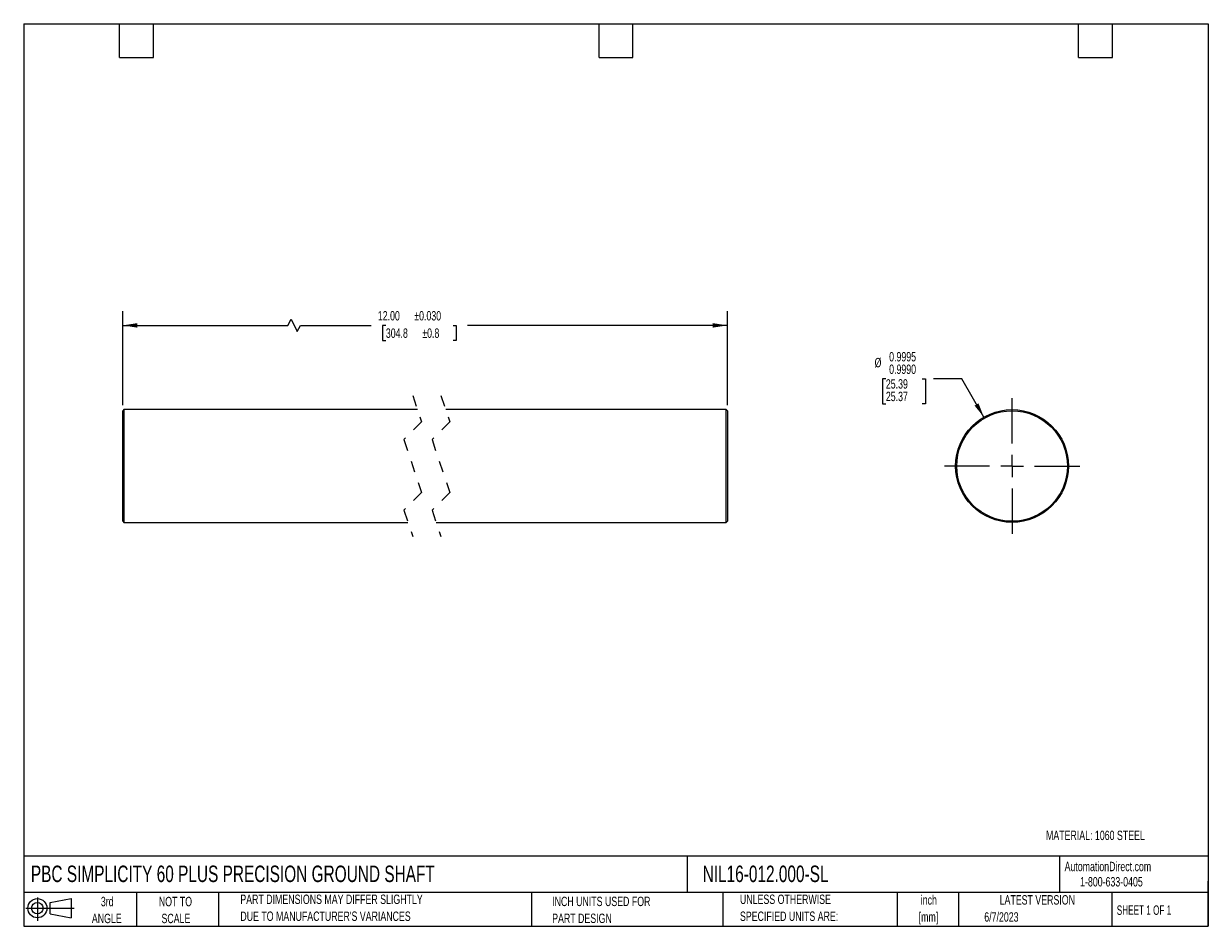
# Model space of a CAD drawing. Header units: inches. Extents: x 0.2 to 10.8, y 0.2 to 8.2.
import ezdxf

# ---------------------------------------------------------------- set-up
doc = ezdxf.new("R2010")
doc.units = ezdxf.units.IN
doc.header["$MEASUREMENT"] = 0
doc.linetypes.add('CENTERX2', pattern=[0.8, 0.5, -0.1, 0.1, -0.1])
doc.linetypes.add('HIDDEN', pattern=[0.075, 0.05, -0.025])
doc.layers.add('CENTER', color=40, linetype='CENTERX2')
doc.layers.add('SLD-DEFPOINTS', color=7, linetype='Continuous')
doc.layers.add('DIMENSIONS', color=140, linetype='Continuous', lineweight=25)
doc.layers.add('TEXT', color=140, linetype='Continuous', lineweight=25)
doc.styles.add('SLDTEXTSTYLE0', font='TXT', dxfattribs={"width": 0.7})
doc.styles.add('SLDTEXTSTYLE1', font='TXT', dxfattribs={"width": 0.65})
doc.dimstyles.new('SLDDIMSTYLE0', dxfattribs={"dimtxt": 0.084961, "dimasz": 0.13, "dimexe": 0, "dimexo": 0.0625, "dimgap": 0.02124, "dimtad": 0, "dimtih": 1, "dimtoh": 1, "dimrnd": 1e-09, "dimzin": 4, "dimdsep": 46, "dimtxsty": 'SLDTEXTSTYLE0', "dimsah": 1, "dimcen": 0.09, "dimadec": 0, "dimazin": 1, "dimtol": 1, "dimtp": 0.03, "dimtm": 0.03, "dimtfac": 1, "dimtdec": 3, "dimtofl": 0, "dimtmove": 0, "dimatfit": 3, "dimfxl": 0, "dimfrac": 2, "dimtolj": 1, "dimarcsym": 0})
doc.dimstyles.new('SLDDIMSTYLE1', dxfattribs={"dimtxt": 0.084961, "dimasz": 0.13, "dimexe": 0, "dimexo": 0.0625, "dimgap": 0.02124, "dimtad": 0, "dimtih": 1, "dimtoh": 1, "dimdec": 3, "dimrnd": 1e-09, "dimzin": 4, "dimdsep": 46, "dimtxsty": 'SLDTEXTSTYLE0', "dimsah": 1, "dimcen": 0, "dimadec": 0, "dimazin": 1, "dimlim": 1, "dimtp": -0.0005, "dimtm": 0.001, "dimtfac": 1, "dimtdec": 4, "dimtofl": 0, "dimtmove": 0, "dimatfit": 3, "dimfxl": 0, "dimfrac": 2, "dimtolj": 1, "dimtzin": 12, "dimarcsym": 0})

# ---------------------------------------------------------------- blocks, each defined once
blk = doc.blocks.new('Block11')
at = {"color": 7, "linetype": 'Continuous', "lineweight": 18}
for p, q in [((0, 0.113), (0.428, 0.113)), ((0.102, 0.209), (0.102, 0)), ((0.216, 0.164), (0.401, 0.198)), ((0.216, 0.063), (0.216, 0.164)), ((0.401, 0.198), (0.401, 0.029)), ((0.216, 0.063), (0.401, 0.029))]:
    blk.add_line(p, q, dxfattribs=at)
for radius in [0.0846, 0.0506]:
    blk.add_circle((0.102, 0.113), radius, dxfattribs=at)
blk = doc.blocks.new('Block12')
at = {"layer": 'SLD-DEFPOINTS'}
blk.add_blockref('Block11', (0, 0), dxfattribs=at)
blk = doc.blocks.new('SW_NOTE_0')
at = {"layer": 'TEXT', "color": 0, "char_height": 0.0833, "attachment_point": 2, "style": 'SLDTEXTSTYLE0'}
for s, insert in [('inch', (0.125, 0.107)), ('[mm]', (0.122, -0.043))]:
    blk.add_mtext(s, dxfattribs=dict(at, insert=insert))
blk = doc.blocks.new('SW_NOTE_0_1')
at = {"layer": 'TEXT', "color": 0, "char_height": 0.08333, "attachment_point": 1, "style": 'SLDTEXTSTYLE0'}
for s, insert in [('UNLESS OTHERWISE', (0, 0.107)), ('SPECIFIED UNITS ARE:', (0, -0.043))]:
    blk.add_mtext(s, dxfattribs=dict(at, insert=insert))
blk = doc.blocks.new('SW_NOTE_0_2')
at = {"layer": 'TEXT', "color": 0, "char_height": 0.08333, "attachment_point": 1, "style": 'SLDTEXTSTYLE0'}
for s, insert in [('PART DIMENSIONS MAY DIFFER SLIGHTLY', (0, 0.107)), ("DUE TO MANUFACTURER'S VARIANCES", (0, -0.043))]:
    blk.add_mtext(s, dxfattribs=dict(at, insert=insert))
blk = doc.blocks.new('SW_NOTE_0_3')
at = {"layer": 'TEXT', "color": 0, "char_height": 0.0833, "attachment_point": 2, "style": 'SLDTEXTSTYLE0'}
for s, insert in [('NOT TO', (0.207, 0.107)), ('SCALE', (0.211, -0.043))]:
    blk.add_mtext(s, dxfattribs=dict(at, insert=insert))
blk = doc.blocks.new('SW_NOTE_0_4')
at = {"layer": 'TEXT', "color": 0, "char_height": 0.0833, "attachment_point": 2, "style": 'SLDTEXTSTYLE0'}
for s, insert in [('3rd', (0.091, 0.107)), ('ANGLE', (0.087, -0.043))]:
    blk.add_mtext(s, dxfattribs=dict(at, insert=insert))
blk = doc.blocks.new('SW_NOTE_0_5')
at = {"layer": 'TEXT', "color": 0, "char_height": 0.08333, "attachment_point": 1, "style": 'SLDTEXTSTYLE0'}
for s, insert in [('INCH UNITS USED FOR', (0, 0.107)), ('PART DESIGN', (0, -0.043))]:
    blk.add_mtext(s, dxfattribs=dict(at, insert=insert))
blk = doc.blocks.new('_D')
at = {"layer": 'DIMENSIONS'}
for p, q in [((1.128, 4.87), (1.128, 5.701)), ((6.487, 4.87), (6.487, 5.701)), ((1.128, 5.576), (2.592, 5.576)), ((2.592, 5.576), (2.62, 5.632)), ((2.62, 5.632), (2.675, 5.521)), ((2.675, 5.521), (2.703, 5.576)), ((2.703, 5.576), (3.331, 5.576)), ((3.46, 5.576), (3.431, 5.576)), ((3.431, 5.576), (3.431, 5.441)), ((4.056, 5.576), (4.084, 5.576)), ((4.084, 5.576), (4.084, 5.441)), ((6.487, 5.576), (4.185, 5.576)), ((3.431, 5.441), (3.46, 5.441)), ((4.084, 5.441), (4.056, 5.441))]:
    blk.add_line(p, q, dxfattribs=at)
for points in [[(1.128, 5.576), (1.258, 5.556), (1.258, 5.596)], [(6.487, 5.576), (6.357, 5.596), (6.357, 5.556)]]:
    blk.add_solid(points, dxfattribs=at)
at = {"layer": 'DIMENSIONS', "char_height": 0.0833, "attachment_point": 1, "style": 'SLDTEXTSTYLE0'}
for s, insert in [('12.00', (3.389, 5.703)), ('±0.030', (3.712, 5.703)), ('304.8', (3.46, 5.549)), ('±0.8', (3.783, 5.549))]:
    blk.add_mtext(s, dxfattribs=dict(at, insert=insert))
blk = doc.blocks.new('_D_1')
at = {"layer": 'DIMENSIONS'}
for p, q in [((7.892, 5.102), (7.863, 5.102)), ((7.863, 5.102), (7.863, 4.88)), ((8.215, 5.102), (8.243, 5.102)), ((8.243, 5.102), (8.243, 4.88)), ((8.564, 5.102), (8.314, 5.102)), ((8.761, 4.763), (8.564, 5.102)), ((7.863, 4.88), (7.892, 4.88)), ((8.243, 4.88), (8.215, 4.88))]:
    blk.add_line(p, q, dxfattribs=at)
blk.add_solid([(8.761, 4.763), (8.713, 4.885), (8.678, 4.865)], dxfattribs=at)
at = {"layer": 'DIMENSIONS', "char_height": 0.0833, "attachment_point": 1, "style": 'SLDTEXTSTYLE0'}
for s, insert in [('%%c', (7.792, 5.288)), ('0.9995', (7.921, 5.34)), ('0.9990', (7.921, 5.229)), ('25.39', (7.892, 5.099)), ('25.37', (7.892, 4.988))]:
    blk.add_mtext(s, dxfattribs=dict(at, insert=insert))
blk = doc.blocks.new('SW_CENTERMARKSYMBOL_0')
at = {"layer": 'CENTER', "color": 0}
for p, q in [((0, 0.2), (0, 0.6)), ((-0.2, 0), (-0.6, 0)), ((0, 0), (-0.1, 0)), ((0, 0), (0, 0.1)), ((0, 0), (0, -0.1)), ((0, 0), (0.1, 0)), ((0.2, 0), (0.6, 0)), ((0, -0.2), (0, -0.6))]:
    blk.add_line(p, q, dxfattribs=at)

msp = doc.modelspace()

# ---------------------------------------------------------------- linework, layer by layer
at = {"color": 7, "linetype": 'HIDDEN', "lineweight": 18}
for p, q in [((3.6983, 4.9546), (3.777, 4.7208)), ((3.9483, 4.9546), (4.027, 4.7208)), ((3.777, 4.7208), (3.6196, 4.5633)), ((4.027, 4.7208), (3.8696, 4.5633)), ((3.6196, 4.5633), (3.777, 4.0958)), ((3.8696, 4.5633), (4.027, 4.0958)), ((3.777, 4.0958), (3.6196, 3.9383)), ((4.027, 4.0958), (3.8696, 3.9383)), ((3.6196, 3.9383), (3.6983, 3.7046)), ((3.8696, 3.9383), (3.9483, 3.7046))]:
    msp.add_line(p, q, dxfattribs=at)
for p, q in [((1.138, 4.8296), (1.128, 4.8196)), ((1.128, 3.8396), (1.128, 4.8196)), ((3.7404, 4.8296), (1.138, 4.8296)), ((1.138, 4.8296), (1.138, 3.8296)), ((6.4774, 4.8296), (3.9904, 4.8296)), ((6.4874, 4.8196), (6.4774, 4.8296)), ((6.4774, 3.8296), (6.4774, 4.8296)), ((6.4874, 4.8196), (6.4874, 3.8396)), ((1.128, 3.8396), (1.138, 3.8296)), ((1.138, 3.8296), (3.6562, 3.8296)), ((3.9062, 3.8296), (6.4774, 3.8296)), ((6.4774, 3.8296), (6.4874, 3.8396))]:
    msp.add_line(p, q)
for radius in [0.5, 0.49]:
    msp.add_circle((9.0106, 4.3296), radius)
at = {"layer": 'TEXT'}
for p, q in [((0.25, 8.25), (10.75, 8.25)), ((0.25, 8.25), (0.25, 0.25)), ((1.1, 7.95), (1.1, 8.25)), ((1.4, 7.95), (1.4, 8.25)), ((5.35, 7.95), (5.35, 8.25)), ((5.65, 7.95), (5.65, 8.25)), ((9.6, 7.95), (9.6, 8.25)), ((9.9, 7.95), (9.9, 8.25)), ((10.75, 8.25), (10.75, 0.25)), ((1.1, 7.95), (1.4, 7.95)), ((5.35, 7.95), (5.65, 7.95)), ((9.6, 7.95), (9.9, 7.95)), ((10.75, 0.8711), (0.25, 0.8711)), ((6.1322, 0.8711), (6.1322, 0.55)), ((9.4321, 0.8711), (9.4321, 0.55)), ((10.75, 0.25), (10.75, 0.65)), ((10.75, 0.55), (0.25, 0.55)), ((1.25, 0.55), (1.25, 0.25)), ((1.9768, 0.55), (1.9768, 0.25)), ((4.7499, 0.55), (4.7499, 0.25)), ((6.448, 0.55), (6.448, 0.25)), ((7.9931, 0.55), (7.9931, 0.25)), ((8.5359, 0.55), (8.5359, 0.25)), ((9.8956, 0.55), (9.8956, 0.25)), ((0.25, 0.25), (10.75, 0.25))]:
    msp.add_line(p, q, dxfattribs=at)

# ---------------------------------------------------------------- block references
at = {"layer": 'CENTER'}
msp.add_blockref('SW_CENTERMARKSYMBOL_0', (9.0106, 4.3296), dxfattribs=at)
at = {"layer": 'SLD-DEFPOINTS'}
msp.add_blockref('Block12', (0.2692, 0.2974), dxfattribs=at)
at = {"layer": 'TEXT'}
for name, p in [('SW_NOTE_0_2', (2.1701, 0.4241)), ('SW_NOTE_0_1', (6.5987, 0.4241)), ('SW_NOTE_0', (8.1476, 0.4183)), ('SW_NOTE_0_4', (0.8995, 0.4043)), ('SW_NOTE_0_3', (1.3881, 0.4043)), ('SW_NOTE_0_5', (4.9342, 0.4055))]:
    msp.add_blockref(name, p, dxfattribs=at)

# ---------------------------------------------------------------- texts
for s, insert, char_height, attachment_point, style in [('MATERIAL: 1060 STEEL', (9.3116, 1.0977), 0.083333, 1, 'SLDTEXTSTYLE0'), ('PBC SIMPLICITY 60 PLUS PRECISION GROUND SHAFT', (0.3136, 0.7881), 0.145833, 1, 'SLDTEXTSTYLE0'), ('NIL16-012.000-SL', (6.268, 0.7881), 0.145833, 1, 'SLDTEXTSTYLE0'), ('AutomationDirect.com', (9.4762, 0.8219), 0.083333, 1, 'SLDTEXTSTYLE0'), ('1-800-633-0405', (9.6138, 0.6865), 0.083333, 1, 'SLDTEXTSTYLE0'), ('LATEST VERSION', (9.2343, 0.5261), 0.083333, 2, 'SLDTEXTSTYLE0'), ('SHEET 1 OF 1', (9.9386, 0.4351), 0.083333, 1, 'SLDTEXTSTYLE1'), ('6/7/2023', (8.7643, 0.3745), 0.08333, 1, 'SLDTEXTSTYLE0')]:
    msp.add_mtext(s, dxfattribs=dict(at, insert=insert, char_height=char_height, attachment_point=attachment_point, style=style))

# ---------------------------------------------------------------- dimensions: what is measured, and where the dimension line sits
at = {"layer": 'DIMENSIONS'}
dim = msp.add_linear_dim(base=(1.128, 5.5761), p1=(6.4874, 4.8196), p2=(1.128, 4.8196), text='12.00MAX', dimstyle='SLDDIMSTYLE0', dxfattribs=at)
dim.commit()
dim.dimension.update_dxf_attribs({"geometry": '_D', "text_midpoint": (3.7579, 5.5761), "dimtype": 160})
dim = msp.add_diameter_dim_2p(p1=(9.2606, 3.8966), p2=(8.7606, 4.7626), dimstyle='SLDDIMSTYLE1', dxfattribs=at)
dim.commit()
dim.dimension.update_dxf_attribs({"geometry": '_D_1', "text_midpoint": (8.0534, 5.1024), "dimtype": 163})

doc.saveas('drawing.dxf')
